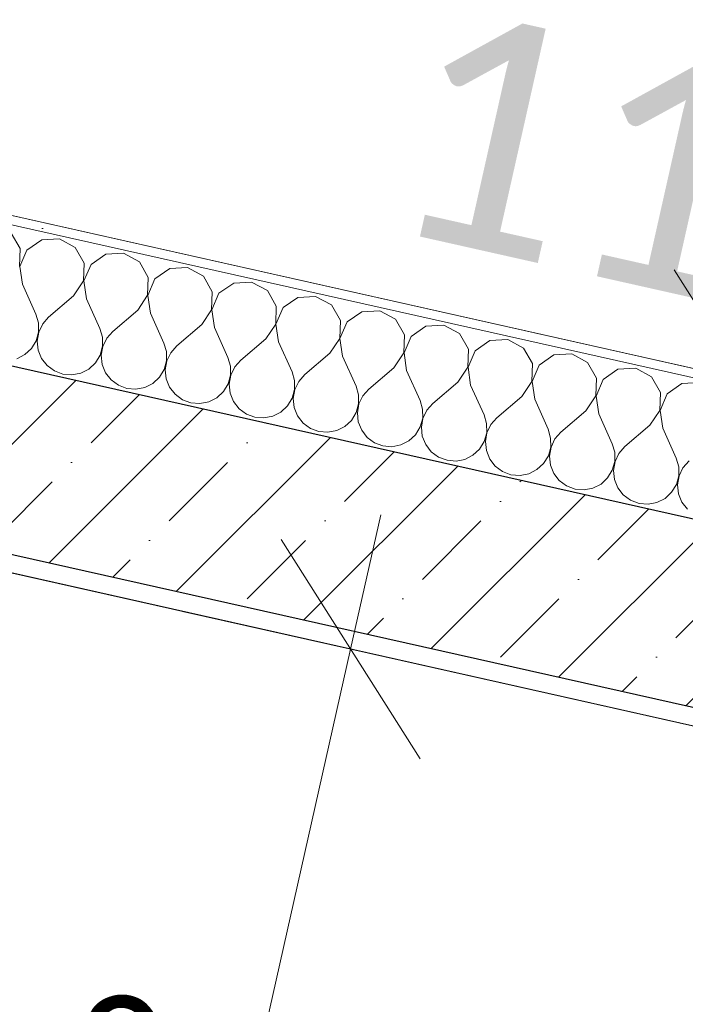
# Model space of a CAD drawing. Header units: millimetres. Extents: x -7218511 to -6645009, y 6003432 to 6221853.
# Tile 105 of 147: x -7166793 to -7166068, y 6142024 to 6143096. Entities that reach past the tile are written whole.
import ezdxf
from ezdxf.enums import TextEntityAlignment as Align

# ---------------------------------------------------------------- set-up
doc = ezdxf.new("R2010")
doc.units = ezdxf.units.MM
doc.header["$MEASUREMENT"] = 0
for name, color, linetype in [('S - МОП.АР', 7, 'Continuous'), ('АР-Стены_внутренние_пилоны.АР', 7, 'Continuous'), ('АР-Стены_Перегородки_100_.АР', 7, 'Continuous'), ('АР-Чертеж-Размеры.АР', 7, 'Continuous')]:
    doc.layers.add(name, color=color, linetype=linetype)
for name, color, linetype, lineweight in [('АР-Стены_внутренние_пилоны.АР_Ном._пера__1', 7, 'Continuous', 30), ('АР-Стены_Перегородки_100_.АР_Ном._пера__1', 7, 'Continuous', 15), ('АР-Чертеж-Размеры.АР_Ном._пера__1', 7, 'Continuous', 0), ('Паспорта Зон Archicad_Ном._пера__1', 7, 'Continuous', 0)]:
    doc.layers.add(name, color=color, linetype=linetype, lineweight=lineweight)
doc.styles.add('РЎР“Р•РќР•Р\xa0Р\x98Р\xa0_РЎРўР\x98Р›Р¬_1', font='GOST_Common.ttf')
doc.styles.add('РЎР“Р•РќР•Р\xa0Р\x98Р\xa0_РЎРўР\x98Р›Р¬_2', font='calibri.ttf')
doc.dimstyles.new('СГЕНЕРИР_СТИЛЬ__1', dxfattribs={"dimtxt": 150, "dimasz": 190, "dimexe": 0.18, "dimexo": 2000, "dimgap": 0, "dimtad": 1, "dimdec": 0, "dimzin": 0, "dimdsep": 46, "dimtxsty": 'РЎР“Р•РќР•Р\xa0Р\x98Р\xa0_РЎРўР\x98Р›Р¬_1', "dimblk": 'ARROWHEAD_6', "dimblk1": 'ARROWHEAD_6', "dimblk2": 'ARROWHEAD_6', "dimcen": 0.09, "dimclrd": 7, "dimclre": 7, "dimclrt": 7, "dimazin": 0, "dimtfac": 1, "dimtdec": 4, "dimtmove": 0, "dimatfit": 3, "dimfxl": 1, "dimtolj": 1, "dimtzin": 0, "dimarcsym": 0})
doc.dimstyles.new('СГЕНЕРИР_СТИЛЬ__4', dxfattribs={"dimtxt": 150, "dimasz": 190, "dimexe": 0.18, "dimexo": 0.0625, "dimgap": 0, "dimtad": 1, "dimdec": 0, "dimzin": 0, "dimdsep": 46, "dimtxsty": 'РЎР“Р•РќР•Р\xa0Р\x98Р\xa0_РЎРўР\x98Р›Р¬_1', "dimblk": 'ARROWHEAD_6', "dimblk1": 'ARROWHEAD_6', "dimblk2": 'ARROWHEAD_6', "dimcen": 0.09, "dimse1": 1, "dimse2": 1, "dimclrd": 7, "dimclre": 7, "dimclrt": 7, "dimazin": 0, "dimtfac": 1, "dimtdec": 4, "dimtmove": 0, "dimatfit": 3, "dimfxl": 1, "dimtolj": 1, "dimtzin": 0, "dimarcsym": 0})
pattern_1 = [(45, (-6566190.34, 6563027.8), (-111.369318, 111.369318), [0, -105, 0, -157.5]), (110, (-6565840.34, 6563027.8), (148.001588, 53.868173), [0, -77, 0, -133])]

# ---------------------------------------------------------------- blocks, each defined once
blk = doc.blocks.new('Тамбур _А202_10_3', base_point=(-7165685.3, 6145347.5))
at = {"layer": 'Паспорта Зон Archicad_Ном._пера__1', "color": 7, "lineweight": 0, "style": 'РЎР“Р•РќР•Р\xa0Р\x98Р\xa0_РЎРўР\x98Р›Р¬_1'}
blk.add_attdef('ROOM_NUMBER', text='', height=300, rotation=347.3417, dxfattribs=at).set_placement((-7166773.8, 6144307.4), align=Align.MIDDLE_CENTER)
at = {"layer": 'Паспорта Зон Archicad_Ном._пера__1', "color": 7, "lineweight": 0, "style": 'РЎР“Р•РќР•Р\xa0Р\x98Р\xa0_РЎРўР\x98Р›Р¬_2'}
blk.add_attdef('ROOM_AREA', text='', height=250, rotation=347.3417, dxfattribs=at).set_placement((-7165511.3, 6142798.1), align=Align.MIDDLE_RIGHT)
blk = doc.blocks.new('*X243', base_point=(-6566190.3, 6562677.8))
at = {"layer": 'АР-Стены_Перегородки_100_.АР_Ном._пера__1', "color": 7, "linetype": 'Continuous', "lineweight": 0}
for p, q in [((-7166792.1, 6142846.8), (-7166801.8, 6142863.7)), ((-7166749.2, 6142857.4), (-7166768.7, 6142856.3)), ((-7166732.1, 6142848.1), (-7166749.2, 6142857.4)), ((-7166792.8, 6142827.3), (-7166792.1, 6142846.8)), ((-7166768.7, 6142856.3), (-7166784.7, 6142845.1)), ((-7166722.4, 6142831.1), (-7166732.1, 6142848.1)), ((-7166784.7, 6142845.1), (-7166792.5, 6142827.2)), ((-7166699, 6142840.6), (-7166715, 6142829.5)), ((-7166679.6, 6142841.7), (-7166699, 6142840.6)), ((-7166662.4, 6142832.4), (-7166679.6, 6142841.7)), ((-7166792.5, 6142827.2), (-7166789.6, 6142807.9)), ((-7166723.1, 6142811.6), (-7166722.4, 6142831.1)), ((-7166715, 6142829.5), (-7166722.8, 6142811.6)), ((-7166652.7, 6142815.5), (-7166662.4, 6142832.4)), ((-7166609.9, 6142826.1), (-7166629.3, 6142825)), ((-7166592.7, 6142816.8), (-7166609.9, 6142826.1)), ((-7166653.4, 6142796), (-7166652.7, 6142815.5)), ((-7166629.3, 6142825), (-7166645.4, 6142813.8)), ((-7166583, 6142799.8), (-7166592.7, 6142816.8)), ((-7166789.6, 6142807.9), (-7166775, 6142775.3)), ((-7166733.9, 6142795.4), (-7166723.1, 6142811.6)), ((-7166722.8, 6142811.6), (-7166720, 6142792.2)), ((-7166645.4, 6142813.8), (-7166653.1, 6142795.9)), ((-7166559.7, 6142809.3), (-7166575.7, 6142798.2)), ((-7166540.2, 6142810.4), (-7166559.7, 6142809.3)), ((-7166523, 6142801.1), (-7166540.2, 6142810.4)), ((-7166733.9, 6142795.4), (-7166761.1, 6142772.2)), ((-7166664.2, 6142779.7), (-7166653.4, 6142796)), ((-7166653.1, 6142795.9), (-7166650.3, 6142776.6)), ((-7166583.7, 6142780.3), (-7166583, 6142799.8)), ((-7166575.7, 6142798.2), (-7166583.4, 6142780.2)), ((-7166513.3, 6142784.2), (-7166523, 6142801.1)), ((-7166490, 6142793.7), (-7166506, 6142782.5)), ((-7166470.5, 6142794.8), (-7166490, 6142793.7)), ((-7166453.3, 6142785.5), (-7166470.5, 6142794.8)), ((-7166720, 6142792.2), (-7166705.3, 6142759.7)), ((-7166514, 6142764.7), (-7166513.3, 6142784.2)), ((-7166506, 6142782.5), (-7166513.7, 6142764.6)), ((-7166443.6, 6142768.5), (-7166453.3, 6142785.5)), ((-7166772.2, 6142765.9), (-7166775, 6142775.3)), ((-7166761.1, 6142772.2), (-7166767.6, 6142764.8)), ((-7166664.2, 6142779.7), (-7166691.4, 6142756.5)), ((-7166650.3, 6142776.6), (-7166635.6, 6142744)), ((-7166594.5, 6142764.1), (-7166583.7, 6142780.3)), ((-7166583.4, 6142780.2), (-7166580.6, 6142760.9)), ((-7166420.3, 6142778), (-7166436.3, 6142766.9)), ((-7166400.8, 6142779.1), (-7166420.3, 6142778)), ((-7166383.6, 6142769.8), (-7166400.8, 6142779.1)), ((-7166772.2, 6142756), (-7166772.2, 6142765.9)), ((-7166767.6, 6142764.8), (-7166771.9, 6142755.9)), ((-7166594.5, 6142764.1), (-7166621.7, 6142740.9)), ((-7166580.6, 6142760.9), (-7166565.9, 6142728.4)), ((-7166524.8, 6142748.4), (-7166514, 6142764.7)), ((-7166513.7, 6142764.6), (-7166510.9, 6142745.3)), ((-7166444.3, 6142749), (-7166443.6, 6142768.5)), ((-7166436.3, 6142766.9), (-7166444, 6142748.9)), ((-7166373.9, 6142752.9), (-7166383.6, 6142769.8)), ((-7166350.6, 6142762.4), (-7166366.6, 6142751.2)), ((-7166331.1, 6142763.5), (-7166350.6, 6142762.4)), ((-7166313.9, 6142754.2), (-7166331.1, 6142763.5)), ((-7166774.8, 6142746.5), (-7166772.2, 6142756)), ((-7166771.9, 6142755.9), (-7166773.6, 6142746.2)), ((-7166702.5, 6142750.2), (-7166705.3, 6142759.7)), ((-7166702.5, 6142740.4), (-7166702.5, 6142750.2)), ((-7166691.4, 6142756.5), (-7166697.9, 6142749.2)), ((-7166374.6, 6142733.4), (-7166373.9, 6142752.9)), ((-7166366.6, 6142751.2), (-7166374.3, 6142733.3)), ((-7166304.2, 6142737.2), (-7166313.9, 6142754.2)), ((-7166779.9, 6142738.1), (-7166774.8, 6142746.5)), ((-7166773.6, 6142746.2), (-7166772.5, 6142736.4)), ((-7166705.1, 6142730.9), (-7166702.5, 6142740.4)), ((-7166702.2, 6142740.3), (-7166703.9, 6142730.6)), ((-7166697.9, 6142749.2), (-7166702.2, 6142740.3)), ((-7166632.8, 6142734.6), (-7166635.6, 6142744)), ((-7166621.7, 6142740.9), (-7166628.2, 6142733.5)), ((-7166524.8, 6142748.4), (-7166552, 6142725.2)), ((-7166510.9, 6142745.3), (-7166496.2, 6142712.7)), ((-7166455.1, 6142732.8), (-7166444.3, 6142749)), ((-7166444, 6142748.9), (-7166441.2, 6142729.6)), ((-7166280.9, 6142746.7), (-7166296.9, 6142735.6)), ((-7166261.4, 6142747.8), (-7166280.9, 6142746.7)), ((-7166244.2, 6142738.5), (-7166261.4, 6142747.8)), ((-7166795.9, 6142726.9), (-7166787.1, 6142731.4)), ((-7166787.1, 6142731.4), (-7166779.9, 6142738.1)), ((-7166772.5, 6142736.4), (-7166768.9, 6142727.3)), ((-7166710.2, 6142722.4), (-7166705.1, 6142730.9)), ((-7166703.9, 6142730.6), (-7166702.9, 6142720.8)), ((-7166632.8, 6142724.7), (-7166632.8, 6142734.6)), ((-7166628.2, 6142733.5), (-7166632.5, 6142724.6)), ((-7166455.1, 6142732.8), (-7166482.3, 6142709.6)), ((-7166441.2, 6142729.6), (-7166426.5, 6142697.1)), ((-7166385.4, 6142717.1), (-7166374.6, 6142733.4)), ((-7166374.3, 6142733.3), (-7166371.5, 6142714)), ((-7166304.9, 6142717.7), (-7166304.2, 6142737.2)), ((-7166296.9, 6142735.6), (-7166304.6, 6142717.6)), ((-7166234.6, 6142721.6), (-7166244.2, 6142738.5)), ((-7166211.2, 6142731.1), (-7166227.2, 6142719.9)), ((-7166191.7, 6142732.2), (-7166211.2, 6142731.1)), ((-7166174.6, 6142722.8), (-7166191.7, 6142732.2)), ((-7166768.9, 6142727.3), (-7166762.9, 6142719.5)), ((-7166762.9, 6142719.5), (-7166754.9, 6142713.6)), ((-7166717.4, 6142715.7), (-7166710.2, 6142722.4)), ((-7166702.9, 6142720.8), (-7166699.2, 6142711.6)), ((-7166635.4, 6142715.2), (-7166632.8, 6142724.7)), ((-7166632.5, 6142724.6), (-7166634.2, 6142714.9)), ((-7166563.2, 6142718.9), (-7166565.9, 6142728.4)), ((-7166563.1, 6142709.1), (-7166563.2, 6142718.9)), ((-7166552, 6142725.2), (-7166558.5, 6142717.9)), ((-7166235.2, 6142702), (-7166234.6, 6142721.6)), ((-7166227.2, 6142719.9), (-7166234.9, 6142702)), ((-7166164.9, 6142705.9), (-7166174.6, 6142722.8)), ((-7166754.9, 6142713.6), (-7166745.7, 6142710.2)), ((-7166745.7, 6142710.2), (-7166735.9, 6142709.4)), ((-7166735.9, 6142709.4), (-7166726.2, 6142711.3)), ((-7166726.2, 6142711.3), (-7166717.4, 6142715.7)), ((-7166699.2, 6142711.6), (-7166693.2, 6142703.8)), ((-7166640.5, 6142706.8), (-7166635.4, 6142715.2)), ((-7166634.2, 6142714.9), (-7166633.2, 6142705.1)), ((-7166565.7, 6142699.6), (-7166563.1, 6142709.1)), ((-7166562.8, 6142709), (-7166564.5, 6142699.3)), ((-7166558.5, 6142717.9), (-7166562.8, 6142709)), ((-7166493.5, 6142703.3), (-7166496.2, 6142712.7)), ((-7166482.3, 6142709.6), (-7166488.8, 6142702.2)), ((-7166385.4, 6142717.1), (-7166412.6, 6142693.9)), ((-7166371.5, 6142714), (-7166356.8, 6142681.4)), ((-7166315.7, 6142701.5), (-7166304.9, 6142717.7)), ((-7166304.6, 6142717.6), (-7166301.8, 6142698.3)), ((-7166141.5, 6142715.4), (-7166157.5, 6142704.3)), ((-7166122, 6142716.5), (-7166141.5, 6142715.4)), ((-7166104.9, 6142707.2), (-7166122, 6142716.5)), ((-7166693.2, 6142703.8), (-7166685.2, 6142698)), ((-7166685.2, 6142698), (-7166676, 6142694.5)), ((-7166656.5, 6142695.6), (-7166647.7, 6142700.1)), ((-7166647.7, 6142700.1), (-7166640.5, 6142706.8)), ((-7166633.2, 6142705.1), (-7166629.5, 6142696)), ((-7166570.8, 6142691.1), (-7166565.7, 6142699.6)), ((-7166564.5, 6142699.3), (-7166563.5, 6142689.5)), ((-7166493.4, 6142693.4), (-7166493.5, 6142703.3)), ((-7166488.8, 6142702.2), (-7166493.1, 6142693.3)), ((-7166423.8, 6142687.6), (-7166426.5, 6142697.1)), ((-7166315.7, 6142701.5), (-7166342.9, 6142678.3)), ((-7166301.8, 6142698.3), (-7166287.1, 6142665.8)), ((-7166246, 6142685.8), (-7166235.2, 6142702)), ((-7166234.9, 6142702), (-7166232.1, 6142682.7)), ((-7166165.5, 6142686.4), (-7166164.9, 6142705.9)), ((-7166157.5, 6142704.3), (-7166165.2, 6142686.3)), ((-7166095.2, 6142690.3), (-7166104.9, 6142707.2)), ((-7166071.8, 6142699.8), (-7166087.8, 6142688.6)), ((-7166052.3, 6142700.9), (-7166071.8, 6142699.8)), ((-7166676, 6142694.5), (-7166666.2, 6142693.7)), ((-7166666.2, 6142693.7), (-7166656.5, 6142695.6)), ((-7166629.5, 6142696), (-7166623.5, 6142688.2)), ((-7166623.5, 6142688.2), (-7166615.5, 6142682.3)), ((-7166578, 6142684.4), (-7166570.8, 6142691.1)), ((-7166563.5, 6142689.5), (-7166559.8, 6142680.3)), ((-7166496, 6142683.9), (-7166493.4, 6142693.4)), ((-7166493.1, 6142693.3), (-7166494.8, 6142683.6)), ((-7166423.7, 6142677.7), (-7166423.8, 6142687.6)), ((-7166419.1, 6142686.6), (-7166423.4, 6142677.7)), ((-7166412.6, 6142693.9), (-7166419.1, 6142686.6)), ((-7166176.3, 6142670.2), (-7166165.5, 6142686.4)), ((-7166165.2, 6142686.3), (-7166162.4, 6142667)), ((-7166095.8, 6142670.7), (-7166095.2, 6142690.3)), ((-7166087.8, 6142688.6), (-7166095.6, 6142670.7)), ((-7166615.5, 6142682.3), (-7166606.3, 6142678.9)), ((-7166606.3, 6142678.9), (-7166596.5, 6142678.1)), ((-7166596.5, 6142678.1), (-7166586.8, 6142680)), ((-7166586.8, 6142680), (-7166578, 6142684.4)), ((-7166559.8, 6142680.3), (-7166553.8, 6142672.5)), ((-7166508.4, 6142668.8), (-7166501.1, 6142675.5)), ((-7166501.1, 6142675.5), (-7166496, 6142683.9)), ((-7166494.8, 6142683.6), (-7166493.8, 6142673.8)), ((-7166426.3, 6142668.2), (-7166423.7, 6142677.7)), ((-7166423.4, 6142677.7), (-7166425.1, 6142668)), ((-7166354.1, 6142671.9), (-7166356.8, 6142681.4)), ((-7166342.9, 6142678.3), (-7166349.4, 6142670.9)), ((-7166246, 6142685.8), (-7166273.2, 6142662.6)), ((-7166232.1, 6142682.7), (-7166217.5, 6142650.1)), ((-7166553.8, 6142672.5), (-7166545.9, 6142666.7)), ((-7166545.9, 6142666.7), (-7166536.6, 6142663.2)), ((-7166517.1, 6142664.3), (-7166508.4, 6142668.8)), ((-7166493.8, 6142673.8), (-7166490.1, 6142664.7)), ((-7166490.1, 6142664.7), (-7166484.1, 6142656.9)), ((-7166431.4, 6142659.8), (-7166426.3, 6142668.2)), ((-7166425.1, 6142668), (-7166424.1, 6142658.2)), ((-7166354, 6142662.1), (-7166354.1, 6142671.9)), ((-7166349.4, 6142670.9), (-7166353.7, 6142662)), ((-7166284.4, 6142656.3), (-7166287.1, 6142665.8)), ((-7166176.3, 6142670.2), (-7166203.5, 6142647)), ((-7166162.4, 6142667), (-7166147.8, 6142634.4)), ((-7166106.7, 6142654.5), (-7166095.8, 6142670.7)), ((-7166095.6, 6142670.7), (-7166092.7, 6142651.4)), ((-7166536.6, 6142663.2), (-7166526.8, 6142662.4)), ((-7166526.8, 6142662.4), (-7166517.1, 6142664.3)), ((-7166484.1, 6142656.9), (-7166476.2, 6142651)), ((-7166438.7, 6142653.1), (-7166431.4, 6142659.8)), ((-7166424.1, 6142658.2), (-7166420.4, 6142649)), ((-7166356.6, 6142652.6), (-7166354, 6142662.1)), ((-7166353.7, 6142662), (-7166355.4, 6142652.3)), ((-7166284.3, 6142646.4), (-7166284.4, 6142656.3)), ((-7166279.8, 6142655.3), (-7166284, 6142646.4)), ((-7166273.2, 6142662.6), (-7166279.8, 6142655.3)), ((-7166106.7, 6142654.5), (-7166133.8, 6142631.3)), ((-7166476.2, 6142651), (-7166466.9, 6142647.6)), ((-7166466.9, 6142647.6), (-7166457.1, 6142646.8)), ((-7166457.1, 6142646.8), (-7166447.4, 6142648.7)), ((-7166447.4, 6142648.7), (-7166438.7, 6142653.1)), ((-7166420.4, 6142649), (-7166414.4, 6142641.2)), ((-7166369, 6142637.5), (-7166361.7, 6142644.2)), ((-7166361.7, 6142644.2), (-7166356.6, 6142652.6)), ((-7166355.4, 6142652.3), (-7166354.4, 6142642.5)), ((-7166286.9, 6142636.9), (-7166284.3, 6142646.4)), ((-7166284, 6142646.4), (-7166285.7, 6142636.7)), ((-7166214.7, 6142640.6), (-7166217.5, 6142650.1)), ((-7166203.5, 6142647), (-7166210.1, 6142639.6)), ((-7166092.7, 6142651.4), (-7166078.1, 6142618.8)), ((-7166414.4, 6142641.2), (-7166406.5, 6142635.4)), ((-7166406.5, 6142635.4), (-7166397.2, 6142631.9)), ((-7166387.4, 6142631.1), (-7166377.8, 6142633)), ((-7166377.8, 6142633), (-7166369, 6142637.5)), ((-7166354.4, 6142642.5), (-7166350.7, 6142633.4)), ((-7166350.7, 6142633.4), (-7166344.7, 6142625.6)), ((-7166292.1, 6142628.5), (-7166286.9, 6142636.9)), ((-7166285.7, 6142636.7), (-7166284.7, 6142626.9)), ((-7166214.6, 6142630.8), (-7166214.7, 6142640.6)), ((-7166210.1, 6142639.6), (-7166214.3, 6142630.7)), ((-7166145, 6142625), (-7166147.8, 6142634.4)), ((-7166397.2, 6142631.9), (-7166387.4, 6142631.1)), ((-7166344.7, 6142625.6), (-7166336.8, 6142619.7)), ((-7166308.1, 6142617.3), (-7166299.3, 6142621.8)), ((-7166299.3, 6142621.8), (-7166292.1, 6142628.5)), ((-7166284.7, 6142626.9), (-7166281, 6142617.7)), ((-7166217.2, 6142621.3), (-7166214.6, 6142630.8)), ((-7166214.3, 6142630.7), (-7166216, 6142621)), ((-7166144.9, 6142615.1), (-7166145, 6142625)), ((-7166140.4, 6142623.9), (-7166144.6, 6142615.1)), ((-7166133.8, 6142631.3), (-7166140.4, 6142623.9)), ((-7166336.8, 6142619.7), (-7166327.5, 6142616.3)), ((-7166327.5, 6142616.3), (-7166317.7, 6142615.4)), ((-7166317.7, 6142615.4), (-7166308.1, 6142617.3)), ((-7166281, 6142617.7), (-7166275, 6142609.9)), ((-7166229.6, 6142606.2), (-7166222.4, 6142612.9)), ((-7166222.4, 6142612.9), (-7166217.2, 6142621.3)), ((-7166216, 6142621), (-7166215, 6142611.2)), ((-7166215, 6142611.2), (-7166211.3, 6142602.1)), ((-7166147.6, 6142605.6), (-7166144.9, 6142615.1)), ((-7166144.6, 6142615.1), (-7166146.3, 6142605.4)), ((-7166075.3, 6142609.3), (-7166078.1, 6142618.8)), ((-7166064.1, 6142615.7), (-7166070.7, 6142608.3)), ((-7166275, 6142609.9), (-7166267.1, 6142604.1)), ((-7166267.1, 6142604.1), (-7166257.9, 6142600.6)), ((-7166257.9, 6142600.6), (-7166248, 6142599.8)), ((-7166248, 6142599.8), (-7166238.4, 6142601.7)), ((-7166238.4, 6142601.7), (-7166229.6, 6142606.2)), ((-7166211.3, 6142602.1), (-7166205.3, 6142594.3)), ((-7166152.7, 6142597.2), (-7166147.6, 6142605.6)), ((-7166146.3, 6142605.4), (-7166145.3, 6142595.6)), ((-7166075.2, 6142599.5), (-7166075.3, 6142609.3)), ((-7166070.7, 6142608.3), (-7166075, 6142599.4)), ((-7166205.3, 6142594.3), (-7166197.4, 6142588.4)), ((-7166168.7, 6142586), (-7166159.9, 6142590.5)), ((-7166159.9, 6142590.5), (-7166152.7, 6142597.2)), ((-7166145.3, 6142595.6), (-7166141.6, 6142586.4)), ((-7166083, 6142581.6), (-7166077.9, 6142590)), ((-7166077.9, 6142590), (-7166075.2, 6142599.5)), ((-7166075, 6142599.4), (-7166076.6, 6142589.7)), ((-7166076.6, 6142589.7), (-7166075.6, 6142579.9)), ((-7166197.4, 6142588.4), (-7166188.2, 6142585)), ((-7166188.2, 6142585), (-7166178.3, 6142584.1)), ((-7166178.3, 6142584.1), (-7166168.7, 6142586)), ((-7166141.6, 6142586.4), (-7166135.6, 6142578.6)), ((-7166090.2, 6142574.9), (-7166083, 6142581.6)), ((-7166075.6, 6142579.9), (-7166072, 6142570.8)), ((-7166135.6, 6142578.6), (-7166127.7, 6142572.8)), ((-7166127.7, 6142572.8), (-7166118.5, 6142569.3)), ((-7166118.5, 6142569.3), (-7166108.7, 6142568.5)), ((-7166108.7, 6142568.5), (-7166099, 6142570.4)), ((-7166099, 6142570.4), (-7166090.2, 6142574.9)), ((-7166072, 6142570.8), (-7166065.9, 6142563))]:
    blk.add_line(p, q, dxfattribs=at)
blk = doc.blocks.new('Стена_107_3', base_point=(-7165572.6, 6142525))
at = {"layer": 'АР-Стены_Перегородки_100_.АР', "linetype": 'Continuous', "lineweight": 0, "true_color": 0x000000}
h = blk.add_hatch(dxfattribs=at)
h.set_pattern_fill('ШТУКАТУРКА__ГИПС_01_0003', color=18, style=0, pattern_type=2)
h.set_pattern_definition(pattern_1)
h.paths.add_polyline_path([(-7168035.5, 6143149.9), (-7165557.3, 6142593.3), (-7165555.1, 6142603.1), (-7168033.3, 6143159.7)])
at = {"layer": 'АР-Стены_Перегородки_100_.АР_Ном._пера__1', "color": 7, "linetype": 'Continuous', "lineweight": 0}
blk.add_line((-7165557.3, 6142593.3), (-7168045.2, 6143152.1), dxfattribs=at)
at = {"layer": 'АР-Стены_Перегородки_100_.АР_Ном._пера__1', "color": 7, "linetype": 'Continuous', "lineweight": 0, "flags": 128}
for points in [[(-7165555.1, 6142603.1), (-7168033.3, 6143159.7)], [(-7168224.4, 6143038.6), (-7165590.2, 6142447)]]:
    blk.add_lwpolyline(points, dxfattribs=at)
at = {"layer": 'АР-Стены_Перегородки_100_.АР', "color": 7, "lineweight": 0}
blk.add_blockref('*X243', (-6566190.3, 6562677.8), dxfattribs=at)
blk = doc.blocks.new('Стена_138_3', base_point=(-7168848.9, 6143178.9))
at = {"layer": 'АР-Стены_внутренние_пилоны.АР', "linetype": 'Continuous', "lineweight": 0, "true_color": 0x000000}
h = blk.add_hatch(dxfattribs=at)
h.set_pattern_fill('ЖЕЛЕЗОБЕТОН__PROJECT__0003', color=18, style=0, pattern_type=2)
h.set_pattern_definition([(45, (-6566190.34, 6562677.8), (-84.852814, 84.852814), []), (45, (-6566232.77, 6562720.22), (-84.852814, 84.852814), [90, -30, 0, -30])])
h.paths.add_polyline_path([(-7168653.7, 6143135), (-7168697.6, 6142939.9), (-7165751, 6142278.1), (-7165707.1, 6142473.3)])
h = blk.add_hatch(dxfattribs=at)
h.set_pattern_fill('ШТУКАТУРКА__ГИПС_01_0003', color=18, style=0, pattern_type=2)
h.set_pattern_definition(pattern_1)
h.paths.add_polyline_path([(-7168897.1, 6142964.2), (-7165755.3, 6142258.6), (-7165751, 6142278.1), (-7168892.7, 6142983.7)])
at = {"layer": 'АР-Стены_внутренние_пилоны.АР_Ном._пера__1', "color": 7, "linetype": 'Continuous', "lineweight": 30}
blk.add_line((-7168697.6, 6142939.9), (-7165751, 6142278.1), dxfattribs=at)
at = {"layer": 'АР-Стены_внутренние_пилоны.АР_Ном._пера__1', "color": 7, "linetype": 'Continuous', "lineweight": 30, "flags": 128}
blk.add_lwpolyline([(-7165707.1, 6142473.3), (-7168653.7, 6143135)], dxfattribs=at)
at = {"layer": 'АР-Стены_внутренние_пилоны.АР_Ном._пера__1', "color": 7, "linetype": 'Continuous', "lineweight": 0, "flags": 128}
blk.add_lwpolyline([(-7168916.6, 6142968.6), (-7165755.3, 6142258.6)], dxfattribs=at)
blk = doc.blocks.new('*D581', base_point=(-6566190.3, 6562677.8))
at = {"layer": 'АР-Чертеж-Размеры.АР_Ном._пера__1', "color": 7, "linetype": 'Continuous', "lineweight": 0, "transparency": 16777216}
for p, q in [((-7165154.9, 6146488), (-7165187.8, 6146341.6)), ((-7165112.1, 6146222.2), (-7165263.4, 6146461.1)), ((-7165370.7, 6146382.7), (-7164982.1, 6146295.4)), ((-7165187.8, 6146341.6), (-7166004.7, 6142704.1)), ((-7166080.4, 6142823.6), (-7165929.1, 6142584.6)), ((-7166232.4, 6142755.2), (-7165821.8, 6142663)), ((-7166004.7, 6142704.1), (-7166037.6, 6142557.7))]:
    blk.add_line(p, q, dxfattribs=at)
at = {"layer": 'АР-Чертеж-Размеры.АР_Ном._пера__1', "color": 7, "lineweight": 0, "transparency": 16777216, "insert": (-7165677.7, 6144297.2), "char_height": 150, "attachment_point": 7, "rotation": 77.3417, "style": 'РЎР“Р•РќР•Р\xa0Р\x98Р\xa0_РЎРўР\x98Р›Р¬_1'}
blk.add_mtext('\\A1;{\\pql;\\fGOST Common|b0|i0|c204|p0;\\W1.000000;3 770}', dxfattribs=at)
blk = doc.blocks.new('ARROWHEAD_6')
at = {"color": 0, "linetype": 'Continuous', "lineweight": 0}
for p, q in [((-0.5, -0.5), (0.5, 0.5)), ((0, 0), (-1, 0))]:
    blk.add_line(p, q, dxfattribs=at)
blk = doc.blocks.new('*D619', base_point=(-6566190.3, 6562677.8))
at = {"layer": 'АР-Чертеж-Размеры.АР_Ном._пера__1', "color": 7, "linetype": 'Continuous', "lineweight": 0, "transparency": 16777216}
for p, q in [((-7166432.4, 6142410.7), (-7166399.6, 6142557)), ((-7166356.8, 6142291.2), (-7166508.1, 6142530.2)), ((-7166249.5, 6142369.6), (-7166615.4, 6142451.8)), ((-7167169.8, 6139127.7), (-7166432.4, 6142410.7)), ((-7167245.4, 6139247.2), (-7167094.1, 6139008.2)), ((-7166986.8, 6139086.6), (-7167352.7, 6139168.8)), ((-7167202.7, 6138981.3), (-7167169.8, 6139127.7))]:
    blk.add_line(p, q, dxfattribs=at)
at = {"layer": 'АР-Чертеж-Размеры.АР_Ном._пера__1', "color": 7, "lineweight": 0, "transparency": 16777216, "insert": (-7166882.6, 6140543.5), "char_height": 150, "attachment_point": 7, "rotation": 77.3417, "style": 'РЎР“Р•РќР•Р\xa0Р\x98Р\xa0_РЎРўР\x98Р›Р¬_1'}
blk.add_mtext('\\A1;{\\pql;\\fGOST Common|b0|i0|c204|p0;\\W1.000000;3 360}', dxfattribs=at)
blk = doc.blocks.new('*D621', base_point=(-6566190.3, 6562677.8))
at = {"layer": 'АР-Чертеж-Размеры.АР_Ном._пера__1', "color": 7, "linetype": 'Continuous', "lineweight": 0, "transparency": 16777216}
for p, q in [((-7168051, 6142350.6), (-7168133.2, 6141984.7)), ((-7167972.6, 6142243.3), (-7168211.6, 6142092)), ((-7168092.1, 6142167.6), (-7168238.5, 6142200.5)), ((-7165340.8, 6141549.7), (-7168092.1, 6142167.6)), ((-7165299.7, 6141732.6), (-7165381.9, 6141366.8)), ((-7165460.3, 6141474.1), (-7165221.4, 6141625.4)), ((-7165194.5, 6141516.8), (-7165340.8, 6141549.7))]:
    blk.add_line(p, q, dxfattribs=at)
at = {"layer": 'АР-Чертеж-Размеры.АР_Ном._пера__1', "color": 7, "lineweight": 0, "transparency": 16777216, "insert": (-7166942.5, 6141940.2), "char_height": 150, "attachment_point": 7, "rotation": 347.3417, "style": 'РЎР“Р•РќР•Р\xa0Р\x98Р\xa0_РЎРўР\x98Р›Р¬_1'}
blk.add_mtext('\\A1;{\\pql;\\fGOST Common|b0|i0|c204|p0;\\W1.000000;2\xa0820}', dxfattribs=at)
blk = doc.blocks.new('*D668', base_point=(-6566190.3, 6562677.8))
at = {"layer": 'АР-Чертеж-Размеры.АР_Ном._пера__1', "color": 7, "linetype": 'Continuous', "lineweight": 0, "transparency": 16777216}
for p, q in [((-7167892, 6143788.5), (-7167974.2, 6143422.6)), ((-7167813.6, 6143681.2), (-7168052.6, 6143529.9)), ((-7167933.1, 6143605.5), (-7168079.5, 6143638.4)), ((-7165357.4, 6143027), (-7167933.1, 6143605.5)), ((-7165316.3, 6143210), (-7165415.9, 6142766.6)), ((-7165476.9, 6142951.4), (-7165238, 6143102.7)), ((-7165211.1, 6142994.2), (-7165357.4, 6143027))]:
    blk.add_line(p, q, dxfattribs=at)
at = {"layer": 'АР-Чертеж-Размеры.АР_Ном._пера__1', "color": 7, "lineweight": 0, "transparency": 16777216, "insert": (-7166878.8, 6143399.5), "char_height": 150, "attachment_point": 7, "rotation": 347.3417, "style": 'РЎР“Р•РќР•Р\xa0Р\x98Р\xa0_РЎРўР\x98Р›Р¬_1'}
blk.add_mtext('\\A1;{\\pql;\\fGOST Common|b0|i0|c204|p0;\\W1.000000;2\xa0640}', dxfattribs=at)

msp = doc.modelspace()

# ---------------------------------------------------------------- linework, layer by layer
at = {"layer": 'S - МОП.АР', "color": 254, "linetype": 'Continuous', "lineweight": 0, "true_color": 0xdadada, "flags": 128}
for points in [[(-7168368.2, 6144408.5), (-7168211.6, 6144373.3), (-7168366.1, 6143685.7), (-7167936.8, 6143589.3), (-7168033.3, 6143159.7), (-7165457.6, 6142581.2), (-7165035.7, 6144459.7), (-7165201.5, 6144496.9), (-7164806.5, 6146256), (-7166611.8, 6146661.5), (-7166660, 6146446.8), (-7167694.3, 6146679.1), (-7167758.6, 6146392.7), (-7167914.7, 6146427.8)], [(-7168369.2, 6140935), (-7167861.2, 6140820.9), (-7168194.4, 6139337.4), (-7166906.6, 6139048.2), (-7166516.6, 6138960.6), (-7166222.1, 6140271.4), (-7166661.3, 6140368.6), (-7166520.7, 6140994.5), (-7165517.2, 6140769.1), (-7165210.1, 6142136.4), (-7167960.3, 6142754.5)]]:
    msp.add_lwpolyline(points, close=True, dxfattribs=at)

# ---------------------------------------------------------------- block references
at = {"layer": 'S - МОП.АР', "color": 7, "linetype": 'Continuous', "lineweight": 0}
ref = msp.add_blockref('Тамбур _А202_10_3', (-7165685.3, 6145347.5), dxfattribs=at)
ref.add_attrib('ROOM_AREA', '11,08', dxfattribs={"layer": 'Паспорта Зон Archicad_Ном._пера__1', "color": 7, "lineweight": 0, "height": 250, "rotation": 347.3417, "style": 'РЎР“Р•РќР•Р\xa0Р\x98Р\xa0_РЎРўР\x98Р›Р¬_2'}).set_placement((-7165511.3, 6142798.1), align=Align.MIDDLE_RIGHT)
at = {"layer": 'АР-Стены_внутренние_пилоны.АР', "color": 7, "lineweight": 0}
msp.add_blockref('Стена_138_3', (-7168848.9, 6143178.9), dxfattribs=at)
at = {"layer": 'АР-Стены_Перегородки_100_.АР', "color": 7, "lineweight": 0}
msp.add_blockref('Стена_107_3', (-7165572.6, 6142525), dxfattribs=at)

# ---------------------------------------------------------------- dimensions: what is measured, and where the dimension line sits
at = {"layer": 'АР-Чертеж-Размеры.АР', "color": 7, "linetype": 'Continuous', "lineweight": 0}
for base, p1, p2, angle, text, dimstyle, picture, middle in [((-7166004.7, 6142704.1), (-7164786.9, 6146251.6), (-7166427.6, 6142799), 257.3417, '3 770', 'СГЕНЕРИР_СТИЛЬ__1', '*D581', (-7165694.5, 6144564.7)), ((-7166432.4, 6142410.7), (-7167243.8, 6139144.3), (-7167336, 6142613.6), 77.3417, '3 360', 'СГЕНЕРИР_СТИЛЬ__4', '*D619', (-7166899.3, 6140811))]:
    dim = msp.add_linear_dim(base=base, p1=p1, p2=p2, angle=angle, text=text, dimstyle=dimstyle, dxfattribs=at)
    dim.commit()
    dim.dimension.update_dxf_attribs({"geometry": picture, "text_midpoint": middle, "dimtype": 160, "text_rotation": 77.3417})
for base, p1, p2, dimstyle, picture, middle in [((-7167933.1, 6143605.5), (-7165459.8, 6142571.4), (-7167936.8, 6143589.3), 'СГЕНЕРИР_СТИЛЬ__1', '*D668', (-7166611.3, 6143416.3)), ((-7168092.1, 6142167.6), (-7165375, 6141397.5), (-7168162.4, 6141854.6), 'СГЕНЕРИР_СТИЛЬ__4', '*D621', (-7166675.1, 6141957))]:
    dim = msp.add_linear_dim(base=base, p1=p1, p2=p2, angle=167.3417, dimstyle=dimstyle, dxfattribs=at)
    dim.commit()
    dim.dimension.update_dxf_attribs({"geometry": picture, "text_midpoint": middle, "dimtype": 160, "text_rotation": 347.3417})

doc.saveas('drawing.dxf')
